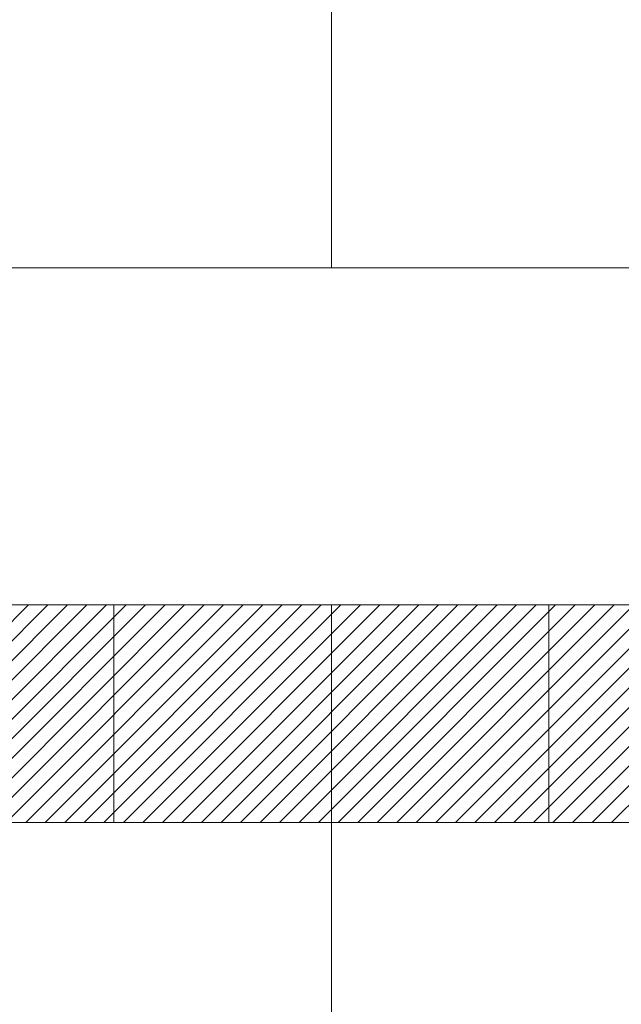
# Model space of a CAD drawing. Header units: millimetres. Extents: x 15214 to 140083, y -437840 to -79279.
# Tile 40 of 64: x 36747 to 36802, y -198302 to -198212. Entities that reach past the tile are written whole.
import ezdxf

# ---------------------------------------------------------------- set-up
doc = ezdxf.new("R2010")
doc.units = ezdxf.units.MM
doc.layers.add('1_POSADZKA PODZIAŁY', color=151, linetype='Continuous', lineweight=0)
doc.layers.add('1_PŁYTKI KOLOR', color=7, linetype='Continuous', lineweight=0)

msp = doc.modelspace()

# ---------------------------------------------------------------- hatches: boundary and pattern name
at = {"layer": '1_PŁYTKI KOLOR', "true_color": 0xcfa968}
h = msp.add_hatch(dxfattribs=at)
h.set_pattern_fill('ANSI31', color=43, scale=0.4)
h.paths.add_polyline_path([(37093.6213, -198265.54718), (36716.82726, -198265.54718), (36716.82726, -198285.54718), (37093.6213, -198285.54718)])

# ---------------------------------------------------------------- linework, layer by layer
at = {"layer": '1_POSADZKA PODZIAŁY', "linetype": 'Continuous'}
for points in [[(36775.6213, -198234.54718), (36775.6213, -198203.54718)], [(36714.6213, -198234.54718), (36912.6213, -198234.54718)], [(36714.6213, -198265.54718), (36912.6213, -198265.54718)], [(36755.6213, -198285.54718), (36755.6213, -198265.54718)], [(36775.6213, -198285.54718), (36775.6213, -198265.54718)], [(36795.6213, -198285.54718), (36795.6213, -198265.54718)], [(36714.6213, -198285.54718), (36912.6213, -198285.54718)], [(36775.6213, -198316.54718), (36775.6213, -198285.54718)]]:
    msp.add_lwpolyline(points, dxfattribs=at)

doc.saveas('drawing.dxf')
